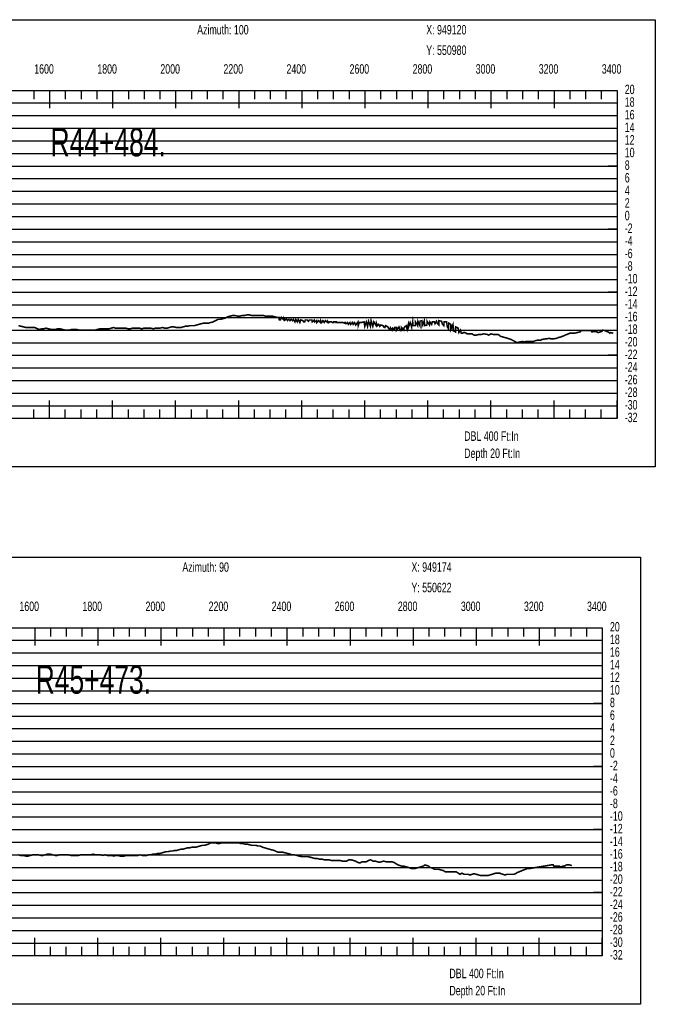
# Model space of a CAD drawing. Header units: inches. Extents: x 471865 to 538526, y 1054316 to 1102451.
# Tile 38 of 131: x 489054 to 491070, y 1074981 to 1078102. Entities that reach past the tile are written whole.
import ezdxf

# ---------------------------------------------------------------- set-up
doc = ezdxf.new("R2010")
doc.units = ezdxf.units.IN
doc.header["$MEASUREMENT"] = 0
for name, color, linetype in [('LABELS', 7, 'Continuous'), ('X_Gr1', 7, 'Continuous'), ('XSECTION', 7, 'Continuous')]:
    doc.layers.add(name, color=color, linetype=linetype)
doc.styles.get("Standard").update_dxf_attribs({"font": 'arial.ttf'})

msp = doc.modelspace()

# ---------------------------------------------------------------- linework, layer by layer
at = {"layer": 'X_Gr1', "color": 6, "linetype": 'Continuous', "lineweight": 18, "true_color": 0xff00ff, "transparency": 33554687, "const_width": 5}
for points in [[(489050.2, 1077132.2), (489058.2, 1077130.2), (489066.7, 1077128.2), (489074.3, 1077126.2), (489081.1, 1077126.2), (489087.4, 1077126.2), (489094.2, 1077126.2), (489101.9, 1077126.2), (489110.1, 1077122.2), (489117.6, 1077120.2), (489124, 1077122.2), (489130.1, 1077122.2), (489137.1, 1077124.2), (489145.4, 1077122.2), (489153.9, 1077120.2), (489161.1, 1077120.2), (489167.4, 1077120.2), (489174.1, 1077122.2), (489181.6, 1077122.2), (489189.5, 1077120.2), (489197.3, 1077118.2), (489204.7, 1077118.2), (489211.9, 1077118.2), (489218.6, 1077120.2), (489225.7, 1077120.2), (489233.6, 1077120.2), (489241.6, 1077118.2), (489249, 1077118.2), (489255.7, 1077118.2), (489262.9, 1077118.2), (489270.7, 1077118.2), (489278.8, 1077118.2), (489286.6, 1077118.2), (489293.7, 1077118.2), (489300.9, 1077120.2), (489308.3, 1077122.2), (489316, 1077122.2), (489323.6, 1077122.2), (489330.6, 1077122.2), (489337.3, 1077122.2), (489344, 1077124.2), (489351.2, 1077126.2), (489358.3, 1077124.2), (489364.8, 1077124.2), (489370.6, 1077124.2), (489376.5, 1077124.2), (489383.2, 1077124.2), (489390.5, 1077124.2), (489397.7, 1077122.2), (489404.6, 1077122.2), (489411.2, 1077124.2), (489418.1, 1077124.2), (489425.9, 1077124.2), (489433.7, 1077124.2), (489441.1, 1077122.2), (489447.9, 1077124.2), (489454.9, 1077124.2), (489462.4, 1077124.2), (489470.1, 1077124.2), (489477.6, 1077122.2), (489484.2, 1077124.2), (489490.8, 1077124.2), (489498.5, 1077124.2), (489506.6, 1077126.2), (489514.6, 1077124.2), (489521.5, 1077124.2), (489527.8, 1077126.2), (489534.9, 1077128.2), (489543, 1077128.2), (489551.3, 1077126.2), (489558.6, 1077126.2), (489565.1, 1077126.2), (489571.8, 1077128.2), (489578.9, 1077130.2), (489586.2, 1077130.2), (489593.3, 1077132.2), (489600.5, 1077132.2), (489607.8, 1077132.2), (489614.9, 1077134.2), (489622.1, 1077136.2), (489629.6, 1077138.2), (489637.3, 1077140.2), (489645.1, 1077140.2), (489652.7, 1077140.2), (489660.2, 1077142.2), (489667.6, 1077144.2), (489675.1, 1077148.2), (489683, 1077152.2), (489690.9, 1077152.2), (489698.7, 1077154.2), (489706, 1077156.2), (489713.2, 1077160.2), (489720.7, 1077162.2), (489728.4, 1077164.2), (489736.7, 1077164.2), (489744.7, 1077162.2), (489752, 1077162.2), (489758.9, 1077164.2), (489766.1, 1077164.2), (489774.1, 1077166.2), (489782.3, 1077166.2), (489790.3, 1077164.2), (489797.5, 1077164.2), (489804.2, 1077164.2), (489811.6, 1077164.2), (489819.4, 1077164.2), (489827.2, 1077164.2), (489834.3, 1077162.2), (489840.8, 1077162.2), (489847.8, 1077162.2), (489855.6, 1077162.2), (489863.4, 1077160.2), (489870.5, 1077158.2), (489876.9, 1077158.2), (489877.2, 1077150.2), (489881, 1077150.2), (489883.9, 1077158.2), (489891.9, 1077150.2), (489892, 1077156.2), (489895.6, 1077150.2), (489900.2, 1077154.2), (489903.2, 1077148.2), (489907.7, 1077152.2), (489911.3, 1077148.2), (489914.5, 1077152.2), (489919.2, 1077148.2), (489921.7, 1077152.2), (489926.7, 1077144.2), (489929.4, 1077152.2), (489934.4, 1077144.2), (489937.2, 1077152.2), (489942.3, 1077142.2), (489944.9, 1077150.2), (489952.3, 1077148.2), (489954.2, 1077144.2), (489958, 1077144.2), (489959.4, 1077150.2), (489966.1, 1077150.2), (489969.4, 1077146.2), (489973, 1077150.2), (489980.4, 1077150.2), (489981.7, 1077144.2), (489987.9, 1077150.2), (489989.1, 1077144.2), (489995.3, 1077148.2), (489996.1, 1077142.2), (490001.9, 1077148.2), (490007.8, 1077142.2), (490008.4, 1077148.2), (490012, 1077142.2), (490015.7, 1077148.2), (490019.9, 1077142.2), (490023.5, 1077148.2), (490030.7, 1077142.2), (490030.8, 1077146.2), (490034.3, 1077142.2), (490037.1, 1077144.2), (490043.1, 1077144.2), (490045.7, 1077142.2), (490049.7, 1077142.2), (490049.9, 1077144.2), (490057.6, 1077144.2), (490057.7, 1077142.2), (490065.2, 1077142.2), (490065.4, 1077142.2), (490071.9, 1077142.2), (490073.2, 1077142.2), (490078.6, 1077142.2), (490085, 1077140.2), (490086, 1077142.2), (490089, 1077138.2), (490093.8, 1077142.2), (490096.4, 1077136.2), (490101.4, 1077142.2), (490103.7, 1077136.2), (490108.7, 1077142.2), (490111.4, 1077136.2), (490115.6, 1077142.2), (490119.7, 1077134.2), (490126.8, 1077144.2), (490127.6, 1077132.2), (490130.8, 1077142.2), (490138.9, 1077142.2), (490146.3, 1077144.2), (490148.3, 1077130.2), (490153.1, 1077144.2), (490157.1, 1077130.2), (490160.2, 1077146.2), (490166.2, 1077130.2), (490168.3, 1077148.2), (490173.8, 1077130.2), (490177, 1077144.2), (490184.3, 1077132.2), (490185.2, 1077140.2), (490188.1, 1077132.2), (490192.3, 1077136.2), (490196, 1077130.2), (490199, 1077134.2), (490206.3, 1077132.2), (490208, 1077128.2), (490211.9, 1077126.2), (490214, 1077132.2), (490221.8, 1077128.2), (490223.2, 1077124.2), (490227, 1077120.2), (490229.4, 1077126.2), (490234.7, 1077118.2), (490236.5, 1077124.2), (490242.1, 1077120.2), (490242.9, 1077126.2), (490249.3, 1077126.2), (490249.3, 1077118.2), (490256.7, 1077128.2), (490261, 1077116.2), (490265, 1077116.2), (490265.1, 1077126.2), (490272.1, 1077118.2), (490273, 1077126.2), (490279.7, 1077132.2), (490282.3, 1077122.2), (490285.7, 1077134.2), (490285.8, 1077124.2), (490292.3, 1077142.2), (490297.4, 1077126.2), (490300.3, 1077144.2), (490301.2, 1077132.2), (490308.5, 1077132.2), (490309, 1077144.2), (490316, 1077132.2), (490316.9, 1077146.2), (490323.2, 1077132.2), (490323.6, 1077146.2), (490329.9, 1077148.2), (490330.2, 1077132.2), (490337.2, 1077148.2), (490337.7, 1077132.2), (490345.7, 1077134.2), (490346.1, 1077146.2), (490353.5, 1077134.2), (490354.8, 1077144.2), (490360.4, 1077136.2), (490362.5, 1077144.2), (490369.1, 1077144.2), (490371.1, 1077138.2), (490375.8, 1077146.2), (490379.1, 1077138.2), (490383.3, 1077134.2), (490383.3, 1077148.2), (490391.6, 1077146.2), (490395.2, 1077136.2), (490398.9, 1077132.2), (490400, 1077144.2), (490407.8, 1077144.2), (490410.2, 1077128.2), (490413.9, 1077122.2), (490414.5, 1077140.2), (490420.9, 1077136.2), (490421.1, 1077120.2), (490428.2, 1077136.2), (490428.7, 1077116.2), (490436, 1077112.2), (490436.5, 1077128.2), (490444.6, 1077124.2), (490446.8, 1077110.2), (490451.8, 1077118.2), (490454.3, 1077108.2), (490458.2, 1077108.2), (490461.8, 1077110.2), (490465.1, 1077110.2), (490470, 1077108.2), (490472.5, 1077106.2), (490480.4, 1077106.2), (490488, 1077106.2), (490495, 1077102.2), (490501.9, 1077102.2), (490509.5, 1077104.2), (490517.6, 1077104.2), (490525.7, 1077106.2), (490537.6, 1077104.2), (490541.5, 1077102.2), (490549, 1077106.2), (490556.3, 1077104.2), (490563.7, 1077104.2), (490571.5, 1077104.2), (490579.3, 1077098.2), (490586.8, 1077096.2), (490593.9, 1077094.2), (490601.1, 1077092.2), (490612.5, 1077088.2), (490620.2, 1077084.2), (490623.9, 1077082.2), (490631, 1077078.2), (490638.2, 1077080.2), (490649.5, 1077082.2), (490653.3, 1077080.2), (490660.6, 1077082.2), (490667.2, 1077082.2), (490673.9, 1077082.2), (490684.6, 1077082.2), (490688.4, 1077084.2), (490696, 1077086.2), (490706.5, 1077086.2), (490709.9, 1077088.2), (490721.1, 1077090.2), (490725.1, 1077090.2), (490732.7, 1077092.2), (490739.5, 1077090.2), (490746.1, 1077090.2), (490757.2, 1077092.2), (490761.3, 1077094.2), (490769.4, 1077096.2), (490780.1, 1077100.2), (490783.5, 1077102.2), (490794.4, 1077106.2), (490798.3, 1077108.2), (490806.5, 1077108.2), (490814.3, 1077108.2), (490821.2, 1077110.2), (490831, 1077112.2), (490834.4, 1077116.2), (490841.9, 1077116.2), (490853.1, 1077116.2), (490856.7, 1077116.2), (490865.8, 1077116.2), (490868.8, 1077112.2), (490875.2, 1077114.2), (490885.3, 1077112.2), (490888.5, 1077110.2), (490900.5, 1077114.2), (490902.9, 1077118.2), (490911.2, 1077116.2), (490914, 1077114.2), (490920.7, 1077112.2), (490925.5, 1077108.2), (490928.3, 1077110.2), (490936.4, 1077108.2)], [(489048.1, 1075454.6), (489056.9, 1075452.6), (489065.7, 1075452.6), (489073.8, 1075450.6), (489080.9, 1075450.6), (489087.6, 1075452.6), (489095.2, 1075454.6), (489103.8, 1075454.6), (489112.8, 1075454.6), (489120.9, 1075452.6), (489128, 1075452.6), (489134.8, 1075454.6), (489142.4, 1075456.6), (489150.6, 1075456.6), (489158.6, 1075454.6), (489166.3, 1075452.6), (489173.1, 1075452.6), (489179.9, 1075454.6), (489187.3, 1075454.6), (489194.9, 1075454.6), (489201.9, 1075454.6), (489209.1, 1075454.6), (489216.9, 1075452.6), (489225, 1075452.6), (489232.8, 1075452.6), (489240.3, 1075452.6), (489248, 1075454.6), (489256, 1075454.6), (489264.2, 1075454.6), (489272, 1075454.6), (489279.4, 1075454.6), (489287, 1075456.6), (489294.6, 1075454.6), (489302.6, 1075454.6), (489310.4, 1075454.6), (489317.6, 1075452.6), (489324.6, 1075454.6), (489331.8, 1075452.6), (489339.2, 1075452.6), (489346.2, 1075452.6), (489352.6, 1075450.6), (489358.8, 1075452.6), (489365.2, 1075452.6), (489372.4, 1075450.6), (489379.2, 1075450.6), (489385.1, 1075450.6), (489390.9, 1075452.6), (489397.2, 1075452.6), (489404.2, 1075452.6), (489410.8, 1075452.6), (489416.9, 1075452.6), (489423.2, 1075452.6), (489429.6, 1075452.6), (489436, 1075454.6), (489442.5, 1075452.6), (489449.4, 1075452.6), (489456.5, 1075452.6), (489463.2, 1075454.6), (489469.7, 1075454.6), (489476.4, 1075456.6), (489483.7, 1075456.6), (489491.3, 1075458.6), (489498.3, 1075458.6), (489504.9, 1075460.6), (489511.5, 1075462.6), (489518.3, 1075464.6), (489525.5, 1075464.6), (489532.6, 1075466.6), (489539.3, 1075466.6), (489545.8, 1075468.6), (489552.4, 1075468.6), (489559.4, 1075470.6), (489566.5, 1075472.6), (489573.2, 1075472.6), (489579.3, 1075474.6), (489585.5, 1075476.6), (489592.7, 1075476.6), (489600.1, 1075478.6), (489607, 1075478.6), (489613.2, 1075478.6), (489619.3, 1075480.6), (489626.2, 1075482.6), (489633.5, 1075484.6), (489640.6, 1075484.6), (489647.1, 1075486.6), (489653, 1075488.6), (489659.2, 1075492.6), (489666.4, 1075492.6), (489674.2, 1075492.6), (489681.5, 1075490.6), (489688, 1075490.6), (489694.3, 1075492.6), (489701, 1075492.6), (489708.3, 1075492.6), (489715.8, 1075492.6), (489722.4, 1075492.6), (489728.3, 1075492.6), (489734.4, 1075492.6), (489741.2, 1075492.6), (489748.4, 1075492.6), (489755.2, 1075490.6), (489761.8, 1075490.6), (489768.2, 1075488.6), (489775.2, 1075488.6), (489782.5, 1075486.6), (489789.8, 1075484.6), (489796.5, 1075484.6), (489802.7, 1075484.6), (489809.2, 1075482.6), (489816.3, 1075482.6), (489824, 1075478.6), (489831.5, 1075476.6), (489838, 1075474.6), (489844.5, 1075472.6), (489852.1, 1075470.6), (489860.5, 1075468.6), (489868.6, 1075464.6), (489875.4, 1075462.6), (489881.9, 1075462.6), (489889, 1075462.6), (489896.8, 1075460.6), (489904.7, 1075458.6), (489911.7, 1075456.6), (489918.4, 1075454.6), (489925.3, 1075454.6), (489932.7, 1075452.6), (489940.7, 1075450.6), (489948.1, 1075448.6), (489954.9, 1075448.6), (489961.7, 1075448.6), (489968.9, 1075448.6), (489976.6, 1075446.6), (489984, 1075444.6), (489991.2, 1075442.6), (489998.4, 1075442.6), (490005.8, 1075440.6), (490013.2, 1075440.6), (490020.3, 1075438.6), (490027.6, 1075438.6), (490035.1, 1075438.6), (490042.3, 1075436.6), (490049.2, 1075436.6), (490055.9, 1075436.6), (490062.8, 1075436.6), (490069.9, 1075436.6), (490077.1, 1075434.6), (490084.4, 1075434.6), (490090.9, 1075434.6), (490097.5, 1075438.6), (490105, 1075438.6), (490112.4, 1075436.6), (490119.3, 1075434.6), (490125.6, 1075430.6), (490132.6, 1075428.6), (490140.1, 1075432.6), (490147.2, 1075432.6), (490153.8, 1075432.6), (490160, 1075436.6), (490167, 1075438.6), (490174.7, 1075434.6), (490182, 1075434.6), (490188.3, 1075432.6), (490194.3, 1075430.6), (490201.2, 1075432.6), (490208.5, 1075434.6), (490215.1, 1075432.6), (490221.1, 1075432.6), (490227, 1075432.6), (490233.6, 1075432.6), (490240.6, 1075430.6), (490247.1, 1075426.6), (490253.4, 1075422.6), (490259.5, 1075420.6), (490265.6, 1075418.6), (490272.2, 1075418.6), (490279.2, 1075416.6), (490286.2, 1075414.6), (490292.5, 1075412.6), (490298.6, 1075410.6), (490305.5, 1075410.6), (490312.7, 1075412.6), (490320.2, 1075414.6), (490327, 1075416.6), (490333.3, 1075418.6), (490339.7, 1075422.6), (490350.8, 1075418.6), (490355, 1075414.6), (490362.5, 1075412.6), (490369.2, 1075408.6), (490375.6, 1075408.6), (490382.5, 1075408.6), (490389.9, 1075406.6), (490397.2, 1075404.6), (490404.3, 1075400.6), (490410.9, 1075400.6), (490417, 1075400.6), (490423.4, 1075400.6), (490430.6, 1075400.6), (490438.1, 1075400.6), (490444.9, 1075396.6), (490450.6, 1075392.6), (490456.5, 1075396.6), (490463.2, 1075392.6), (490470.2, 1075392.6), (490476.6, 1075392.6), (490482.1, 1075390.6), (490488, 1075392.6), (490495, 1075394.6), (490502.7, 1075392.6), (490509.7, 1075390.6), (490516, 1075388.6), (490522.6, 1075388.6), (490530.1, 1075388.6), (490538, 1075388.6), (490545, 1075390.6), (490551.2, 1075392.6), (490557.9, 1075394.6), (490565, 1075396.6), (490576.3, 1075396.6), (490580, 1075394.6), (490586.7, 1075392.6), (490593.1, 1075390.6), (490599.8, 1075392.6), (490607.1, 1075392.6), (490614.3, 1075392.6), (490620.7, 1075392.6), (490626.6, 1075394.6), (490632.6, 1075398.6), (490642.8, 1075402.6), (490652, 1075406.6), (490657.6, 1075408.6), (490663.1, 1075410.6), (490668.8, 1075410.6), (490740, 1075422.6), (490745.8, 1075422.6), (490747.7, 1075418.6), (490757, 1075418.6), (490758.8, 1075418.6), (490765.7, 1075418.6), (490769.2, 1075416.6), (490772.7, 1075416.6), (490776.5, 1075418.6), (490780.5, 1075418.6), (490784.5, 1075420.6), (490788.4, 1075422.6), (490794.9, 1075422.6), (490797.2, 1075422.6), (490804.7, 1075420.6)]]:
    msp.add_lwpolyline(points, dxfattribs=at)
at = {"layer": 'XSECTION', "color": 18, "linetype": 'Continuous', "true_color": 0x000000}
for points in [[(487427.3, 1078102.2), (491069.7, 1078102.2), (491069.7, 1076684.2), (487427.3, 1076684.2), (487427.3, 1078102.2)], [(487548.5, 1077878.2), (490948.5, 1077878.2), (490948.5, 1076838.2), (487548.5, 1076838.2), (487548.5, 1077878.2)], [(489098.5, 1077878.2), (489098.5, 1077850.2)], [(489148.5, 1077878.2), (489148.5, 1077821.8)], [(489148.5, 1077878.2), (489148.5, 1077850.2)], [(489198.5, 1077878.2), (489198.5, 1077850.2)], [(489248.5, 1077878.2), (489248.5, 1077850.2)], [(489298.5, 1077878.2), (489298.5, 1077850.2)], [(489348.5, 1077878.2), (489348.5, 1077821.8)], [(489348.5, 1077878.2), (489348.5, 1077850.2)], [(489398.5, 1077878.2), (489398.5, 1077850.2)], [(489448.5, 1077878.2), (489448.5, 1077850.2)], [(489498.5, 1077878.2), (489498.5, 1077850.2)], [(489548.5, 1077878.2), (489548.5, 1077821.8)], [(489548.5, 1077878.2), (489548.5, 1077850.2)], [(489598.5, 1077878.2), (489598.5, 1077850.2)], [(489648.5, 1077878.2), (489648.5, 1077850.2)], [(489698.5, 1077878.2), (489698.5, 1077850.2)], [(489748.5, 1077878.2), (489748.5, 1077821.8)], [(489748.5, 1077878.2), (489748.5, 1077850.2)], [(489798.5, 1077878.2), (489798.5, 1077850.2)], [(489848.5, 1077878.2), (489848.5, 1077850.2)], [(489898.5, 1077878.2), (489898.5, 1077850.2)], [(489948.5, 1077878.2), (489948.5, 1077821.8)], [(489948.5, 1077878.2), (489948.5, 1077850.2)], [(489998.5, 1077878.2), (489998.5, 1077850.2)], [(490048.5, 1077878.2), (490048.5, 1077850.2)], [(490098.5, 1077878.2), (490098.5, 1077850.2)], [(490148.5, 1077878.2), (490148.5, 1077821.8)], [(490148.5, 1077878.2), (490148.5, 1077850.2)], [(490198.5, 1077878.2), (490198.5, 1077850.2)], [(490248.5, 1077878.2), (490248.5, 1077850.2)], [(490298.5, 1077878.2), (490298.5, 1077850.2)], [(490348.5, 1077878.2), (490348.5, 1077821.8)], [(490348.5, 1077878.2), (490348.5, 1077850.2)], [(490398.5, 1077878.2), (490398.5, 1077850.2)], [(490448.5, 1077878.2), (490448.5, 1077850.2)], [(490498.5, 1077878.2), (490498.5, 1077850.2)], [(490548.5, 1077878.2), (490548.5, 1077821.8)], [(490548.5, 1077878.2), (490548.5, 1077850.2)], [(490598.5, 1077878.2), (490598.5, 1077850.2)], [(490648.5, 1077878.2), (490648.5, 1077850.2)], [(490698.5, 1077878.2), (490698.5, 1077850.2)], [(490748.5, 1077878.2), (490748.5, 1077821.8)], [(490748.5, 1077878.2), (490748.5, 1077850.2)], [(490798.5, 1077878.2), (490798.5, 1077850.2)], [(490848.5, 1077878.2), (490848.5, 1077850.2)], [(490898.5, 1077878.2), (490898.5, 1077850.2)], [(490948.5, 1077878.2), (490948.5, 1077821.8)], [(490948.5, 1077878.2), (490948.5, 1077850.2)], [(490948.5, 1077638.2), (490920.5, 1077638.2)], [(490948.5, 1077438.2), (490920.5, 1077438.2)], [(490948.5, 1077238.2), (490920.5, 1077238.2)], [(490948.5, 1077038.2), (490920.5, 1077038.2)], [(489148.5, 1076838.2), (489148.5, 1076894.6)], [(489348.5, 1076838.2), (489348.5, 1076894.6)], [(489548.5, 1076838.2), (489548.5, 1076894.6)], [(489748.5, 1076838.2), (489748.5, 1076894.6)], [(489948.5, 1076838.2), (489948.5, 1076894.6)], [(490148.5, 1076838.2), (490148.5, 1076894.6)], [(490348.5, 1076838.2), (490348.5, 1076894.6)], [(490548.5, 1076838.2), (490548.5, 1076894.6)], [(490748.5, 1076838.2), (490748.5, 1076894.6)], [(490948.5, 1076838.2), (490948.5, 1076894.6)], [(489098.5, 1076838.2), (489098.5, 1076866.2)], [(489148.5, 1076838.2), (489148.5, 1076866.2)], [(489198.5, 1076838.2), (489198.5, 1076866.2)], [(489248.5, 1076838.2), (489248.5, 1076866.2)], [(489298.5, 1076838.2), (489298.5, 1076866.2)], [(489348.5, 1076838.2), (489348.5, 1076866.2)], [(489398.5, 1076838.2), (489398.5, 1076866.2)], [(489448.5, 1076838.2), (489448.5, 1076866.2)], [(489498.5, 1076838.2), (489498.5, 1076866.2)], [(489548.5, 1076838.2), (489548.5, 1076866.2)], [(489598.5, 1076838.2), (489598.5, 1076866.2)], [(489648.5, 1076838.2), (489648.5, 1076866.2)], [(489698.5, 1076838.2), (489698.5, 1076866.2)], [(489748.5, 1076838.2), (489748.5, 1076866.2)], [(489798.5, 1076838.2), (489798.5, 1076866.2)], [(489848.5, 1076838.2), (489848.5, 1076866.2)], [(489898.5, 1076838.2), (489898.5, 1076866.2)], [(489948.5, 1076838.2), (489948.5, 1076866.2)], [(489998.5, 1076838.2), (489998.5, 1076866.2)], [(490048.5, 1076838.2), (490048.5, 1076866.2)], [(490098.5, 1076838.2), (490098.5, 1076866.2)], [(490148.5, 1076838.2), (490148.5, 1076866.2)], [(490198.5, 1076838.2), (490198.5, 1076866.2)], [(490248.5, 1076838.2), (490248.5, 1076866.2)], [(490298.5, 1076838.2), (490298.5, 1076866.2)], [(490348.5, 1076838.2), (490348.5, 1076866.2)], [(490398.5, 1076838.2), (490398.5, 1076866.2)], [(490448.5, 1076838.2), (490448.5, 1076866.2)], [(490498.5, 1076838.2), (490498.5, 1076866.2)], [(490548.5, 1076838.2), (490548.5, 1076866.2)], [(490598.5, 1076838.2), (490598.5, 1076866.2)], [(490648.5, 1076838.2), (490648.5, 1076866.2)], [(490698.5, 1076838.2), (490698.5, 1076866.2)], [(490748.5, 1076838.2), (490748.5, 1076866.2)], [(490798.5, 1076838.2), (490798.5, 1076866.2)], [(490848.5, 1076838.2), (490848.5, 1076866.2)], [(490898.5, 1076838.2), (490898.5, 1076866.2)], [(490948.5, 1076838.2), (490948.5, 1076866.2)], [(487380.3, 1076398.6), (491022.7, 1076398.6), (491022.7, 1074980.6), (487380.3, 1074980.6), (487380.3, 1076398.6)], [(487501.5, 1076174.6), (490901.5, 1076174.6), (490901.5, 1075134.6), (487501.5, 1075134.6), (487501.5, 1076174.6)], [(489101.5, 1076174.6), (489101.5, 1076118.2)], [(489101.5, 1076174.6), (489101.5, 1076146.6)], [(489151.5, 1076174.6), (489151.5, 1076146.6)], [(489201.5, 1076174.6), (489201.5, 1076146.6)], [(489251.5, 1076174.6), (489251.5, 1076146.6)], [(489301.5, 1076174.6), (489301.5, 1076118.2)], [(489301.5, 1076174.6), (489301.5, 1076146.6)], [(489351.5, 1076174.6), (489351.5, 1076146.6)], [(489401.5, 1076174.6), (489401.5, 1076146.6)], [(489451.5, 1076174.6), (489451.5, 1076146.6)], [(489501.5, 1076174.6), (489501.5, 1076118.2)], [(489501.5, 1076174.6), (489501.5, 1076146.6)], [(489551.5, 1076174.6), (489551.5, 1076146.6)], [(489601.5, 1076174.6), (489601.5, 1076146.6)], [(489651.5, 1076174.6), (489651.5, 1076146.6)], [(489701.5, 1076174.6), (489701.5, 1076118.2)], [(489701.5, 1076174.6), (489701.5, 1076146.6)], [(489751.5, 1076174.6), (489751.5, 1076146.6)], [(489801.5, 1076174.6), (489801.5, 1076146.6)], [(489851.5, 1076174.6), (489851.5, 1076146.6)], [(489901.5, 1076174.6), (489901.5, 1076118.2)], [(489901.5, 1076174.6), (489901.5, 1076146.6)], [(489951.5, 1076174.6), (489951.5, 1076146.6)], [(490001.5, 1076174.6), (490001.5, 1076146.6)], [(490051.5, 1076174.6), (490051.5, 1076146.6)], [(490101.5, 1076174.6), (490101.5, 1076118.2)], [(490101.5, 1076174.6), (490101.5, 1076146.6)], [(490151.5, 1076174.6), (490151.5, 1076146.6)], [(490201.5, 1076174.6), (490201.5, 1076146.6)], [(490251.5, 1076174.6), (490251.5, 1076146.6)], [(490301.5, 1076174.6), (490301.5, 1076118.2)], [(490301.5, 1076174.6), (490301.5, 1076146.6)], [(490351.5, 1076174.6), (490351.5, 1076146.6)], [(490401.5, 1076174.6), (490401.5, 1076146.6)], [(490451.5, 1076174.6), (490451.5, 1076146.6)], [(490501.5, 1076174.6), (490501.5, 1076118.2)], [(490501.5, 1076174.6), (490501.5, 1076146.6)], [(490551.5, 1076174.6), (490551.5, 1076146.6)], [(490601.5, 1076174.6), (490601.5, 1076146.6)], [(490651.5, 1076174.6), (490651.5, 1076146.6)], [(490701.5, 1076174.6), (490701.5, 1076118.2)], [(490701.5, 1076174.6), (490701.5, 1076146.6)], [(490751.5, 1076174.6), (490751.5, 1076146.6)], [(490801.5, 1076174.6), (490801.5, 1076146.6)], [(490851.5, 1076174.6), (490851.5, 1076146.6)], [(490901.5, 1076174.6), (490901.5, 1076118.2)], [(490901.5, 1076174.6), (490901.5, 1076146.6)], [(490901.5, 1075934.6), (490873.5, 1075934.6)], [(490901.5, 1075734.6), (490873.5, 1075734.6)], [(490901.5, 1075534.6), (490873.5, 1075534.6)], [(490901.5, 1075334.6), (490873.5, 1075334.6)], [(489101.5, 1075134.6), (489101.5, 1075191)], [(489301.5, 1075134.6), (489301.5, 1075191)], [(489501.5, 1075134.6), (489501.5, 1075191)], [(489701.5, 1075134.6), (489701.5, 1075191)], [(489901.5, 1075134.6), (489901.5, 1075191)], [(490101.5, 1075134.6), (490101.5, 1075191)], [(490301.5, 1075134.6), (490301.5, 1075191)], [(490501.5, 1075134.6), (490501.5, 1075191)], [(490701.5, 1075134.6), (490701.5, 1075191)], [(490901.5, 1075134.6), (490901.5, 1075191)], [(489101.5, 1075134.6), (489101.5, 1075162.6)], [(489151.5, 1075134.6), (489151.5, 1075162.6)], [(489201.5, 1075134.6), (489201.5, 1075162.6)], [(489251.5, 1075134.6), (489251.5, 1075162.6)], [(489301.5, 1075134.6), (489301.5, 1075162.6)], [(489351.5, 1075134.6), (489351.5, 1075162.6)], [(489401.5, 1075134.6), (489401.5, 1075162.6)], [(489451.5, 1075134.6), (489451.5, 1075162.6)], [(489501.5, 1075134.6), (489501.5, 1075162.6)], [(489551.5, 1075134.6), (489551.5, 1075162.6)], [(489601.5, 1075134.6), (489601.5, 1075162.6)], [(489651.5, 1075134.6), (489651.5, 1075162.6)], [(489701.5, 1075134.6), (489701.5, 1075162.6)], [(489751.5, 1075134.6), (489751.5, 1075162.6)], [(489801.5, 1075134.6), (489801.5, 1075162.6)], [(489851.5, 1075134.6), (489851.5, 1075162.6)], [(489901.5, 1075134.6), (489901.5, 1075162.6)], [(489951.5, 1075134.6), (489951.5, 1075162.6)], [(490001.5, 1075134.6), (490001.5, 1075162.6)], [(490051.5, 1075134.6), (490051.5, 1075162.6)], [(490101.5, 1075134.6), (490101.5, 1075162.6)], [(490151.5, 1075134.6), (490151.5, 1075162.6)], [(490201.5, 1075134.6), (490201.5, 1075162.6)], [(490251.5, 1075134.6), (490251.5, 1075162.6)], [(490301.5, 1075134.6), (490301.5, 1075162.6)], [(490351.5, 1075134.6), (490351.5, 1075162.6)], [(490401.5, 1075134.6), (490401.5, 1075162.6)], [(490451.5, 1075134.6), (490451.5, 1075162.6)], [(490501.5, 1075134.6), (490501.5, 1075162.6)], [(490551.5, 1075134.6), (490551.5, 1075162.6)], [(490601.5, 1075134.6), (490601.5, 1075162.6)], [(490651.5, 1075134.6), (490651.5, 1075162.6)], [(490701.5, 1075134.6), (490701.5, 1075162.6)], [(490751.5, 1075134.6), (490751.5, 1075162.6)], [(490801.5, 1075134.6), (490801.5, 1075162.6)], [(490851.5, 1075134.6), (490851.5, 1075162.6)], [(490901.5, 1075134.6), (490901.5, 1075162.6)]]:
    msp.add_lwpolyline(points, dxfattribs=at)
at = {"layer": 'XSECTION', "color": 18, "true_color": 0x000000}
for points in [[(487548.5, 1077838.2), (490948.5, 1077838.2)], [(487548.5, 1077798.2), (490948.5, 1077798.2)], [(487548.5, 1077758.2), (490948.5, 1077758.2)], [(487548.5, 1077718.2), (490948.5, 1077718.2)], [(487548.5, 1077678.2), (490948.5, 1077678.2)], [(487548.5, 1077638.2), (490948.5, 1077638.2)], [(487548.5, 1077598.2), (490948.5, 1077598.2)], [(487548.5, 1077558.2), (490948.5, 1077558.2)], [(487548.5, 1077518.2), (490948.5, 1077518.2)], [(487548.5, 1077478.2), (490948.5, 1077478.2)], [(487548.5, 1077438.2), (490948.5, 1077438.2)], [(487548.5, 1077398.2), (490948.5, 1077398.2)], [(487548.5, 1077358.2), (490948.5, 1077358.2)], [(487548.5, 1077318.2), (490948.5, 1077318.2)], [(487548.5, 1077278.2), (490948.5, 1077278.2)], [(487548.5, 1077238.2), (490948.5, 1077238.2)], [(487548.5, 1077198.2), (490948.5, 1077198.2)], [(487548.5, 1077158.2), (490948.5, 1077158.2)], [(487548.5, 1077118.2), (490948.5, 1077118.2)], [(487548.5, 1077078.2), (490948.5, 1077078.2)], [(487548.5, 1077038.2), (490948.5, 1077038.2)], [(487548.5, 1076998.2), (490948.5, 1076998.2)], [(487548.5, 1076958.2), (490948.5, 1076958.2)], [(487548.5, 1076918.2), (490948.5, 1076918.2)], [(487548.5, 1076878.2), (490948.5, 1076878.2)], [(487501.5, 1076134.6), (490901.5, 1076134.6)], [(487501.5, 1076094.6), (490901.5, 1076094.6)], [(487501.5, 1076054.6), (490901.5, 1076054.6)], [(487501.5, 1076014.6), (490901.5, 1076014.6)], [(487501.5, 1075974.6), (490901.5, 1075974.6)], [(487501.5, 1075934.6), (490901.5, 1075934.6)], [(487501.5, 1075894.6), (490901.5, 1075894.6)], [(487501.5, 1075854.6), (490901.5, 1075854.6)], [(487501.5, 1075814.6), (490901.5, 1075814.6)], [(487501.5, 1075774.6), (490901.5, 1075774.6)], [(487501.5, 1075734.6), (490901.5, 1075734.6)], [(487501.5, 1075694.6), (490901.5, 1075694.6)], [(487501.5, 1075654.6), (490901.5, 1075654.6)], [(487501.5, 1075614.6), (490901.5, 1075614.6)], [(487501.5, 1075574.6), (490901.5, 1075574.6)], [(487501.5, 1075534.6), (490901.5, 1075534.6)], [(487501.5, 1075494.6), (490901.5, 1075494.6)], [(487501.5, 1075454.6), (490901.5, 1075454.6)], [(487501.5, 1075414.6), (490901.5, 1075414.6)], [(487501.5, 1075374.6), (490901.5, 1075374.6)], [(487501.5, 1075334.6), (490901.5, 1075334.6)], [(487501.5, 1075294.6), (490901.5, 1075294.6)], [(487501.5, 1075254.6), (490901.5, 1075254.6)], [(487501.5, 1075214.6), (490901.5, 1075214.6)], [(487501.5, 1075174.6), (490901.5, 1075174.6)]]:
    msp.add_lwpolyline(points, dxfattribs=at)

# ---------------------------------------------------------------- texts
at = {"layer": 'LABELS', "color": 18, "true_color": 0x000000, "width": 0.666667}
for s, height, p in [('Azimuth: 100', 30, (489616.9, 1078055.4)), ('X: 949120', 30, (490343.3, 1078055.4)), ('Y: 550980', 30, (490343.3, 1077990.6)), ('1600', 30, (489100.1, 1077931)), ('1800', 30, (489300.1, 1077931)), ('2000', 30, (489500.1, 1077931)), ('2200', 30, (489700.1, 1077931)), ('2400', 30, (489900.1, 1077931)), ('2600', 30, (490100.1, 1077931)), ('2800', 30, (490300.1, 1077931)), ('3000', 30, (490500.1, 1077931)), ('3200', 30, (490700.1, 1077931)), ('3400', 30, (490900.1, 1077931)), ('20', 30, (490972.9, 1077866.2)), ('18', 30, (490972.9, 1077826.2)), ('16', 30, (490972.9, 1077786.2)), ('14', 30, (490972.9, 1077746.2)), ('R44+484.', 90, (489151.7, 1077669)), ('12', 30, (490972.9, 1077706.2)), ('10', 30, (490972.9, 1077666.2)), ('8', 30, (490972.9, 1077626.2)), ('6', 30, (490972.9, 1077586.2)), ('4', 30, (490972.9, 1077546.2)), ('2', 30, (490972.9, 1077506.2)), ('0', 30, (490972.9, 1077466.2)), ('-2', 30, (490972.9, 1077426.2)), ('-4', 30, (490972.9, 1077386.2)), ('-6', 30, (490972.9, 1077346.2)), ('-8', 30, (490972.9, 1077306.2)), ('-10', 30, (490972.9, 1077266.2)), ('-12', 30, (490972.9, 1077226.2)), ('-14', 30, (490972.9, 1077186.2)), ('-16', 30, (490972.9, 1077146.2)), ('-18', 30, (490972.9, 1077106.2)), ('-20', 30, (490972.9, 1077066.2)), ('-22', 30, (490972.9, 1077026.2)), ('-24', 30, (490972.9, 1076986.2)), ('-26', 30, (490972.9, 1076946.2)), ('-28', 30, (490972.9, 1076906.2)), ('-30', 30, (490972.9, 1076866.2)), ('-32', 30, (490972.9, 1076826.2)), ('DBL 400 Ft:In', 30, (490463.7, 1076767)), ('Depth 20 Ft:In', 30, (490463.7, 1076712.6)), ('Azimuth: 90', 30, (489569.9, 1076351.8)), ('X: 949174', 30, (490296.3, 1076351.8)), ('Y: 550622', 30, (490296.3, 1076287)), ('1600', 30, (489053.1, 1076227.4)), ('1800', 30, (489253.1, 1076227.4)), ('2000', 30, (489453.1, 1076227.4)), ('2200', 30, (489653.1, 1076227.4)), ('2400', 30, (489853.1, 1076227.4)), ('2600', 30, (490053.1, 1076227.4)), ('2800', 30, (490253.1, 1076227.4)), ('3000', 30, (490453.1, 1076227.4)), ('3200', 30, (490653.1, 1076227.4)), ('3400', 30, (490853.1, 1076227.4)), ('20', 30, (490925.9, 1076162.6)), ('18', 30, (490925.9, 1076122.6)), ('16', 30, (490925.9, 1076082.6)), ('R45+473.', 90, (489104.7, 1075965.4)), ('14', 30, (490925.9, 1076042.6)), ('12', 30, (490925.9, 1076002.6)), ('10', 30, (490925.9, 1075962.6)), ('8', 30, (490925.9, 1075922.6)), ('6', 30, (490925.9, 1075882.6)), ('4', 30, (490925.9, 1075842.6)), ('2', 30, (490925.9, 1075802.6)), ('0', 30, (490925.9, 1075762.6)), ('-2', 30, (490925.9, 1075722.6)), ('-4', 30, (490925.9, 1075682.6)), ('-6', 30, (490925.9, 1075642.6)), ('-8', 30, (490925.9, 1075602.6)), ('-10', 30, (490925.9, 1075562.6)), ('-12', 30, (490925.9, 1075522.6)), ('-14', 30, (490925.9, 1075482.6)), ('-16', 30, (490925.9, 1075442.6)), ('-18', 30, (490925.9, 1075402.6)), ('-20', 30, (490925.9, 1075362.6)), ('-22', 30, (490925.9, 1075322.6)), ('-24', 30, (490925.9, 1075282.6)), ('-26', 30, (490925.9, 1075242.6)), ('-28', 30, (490925.9, 1075202.6)), ('-30', 30, (490925.9, 1075162.6)), ('-32', 30, (490925.9, 1075122.6)), ('DBL 400 Ft:In', 30, (490416.7, 1075063.4)), ('Depth 20 Ft:In', 30, (490416.7, 1075009))]:
    msp.add_text(s, height=height, dxfattribs=at).set_placement(p)

doc.saveas('drawing.dxf')
